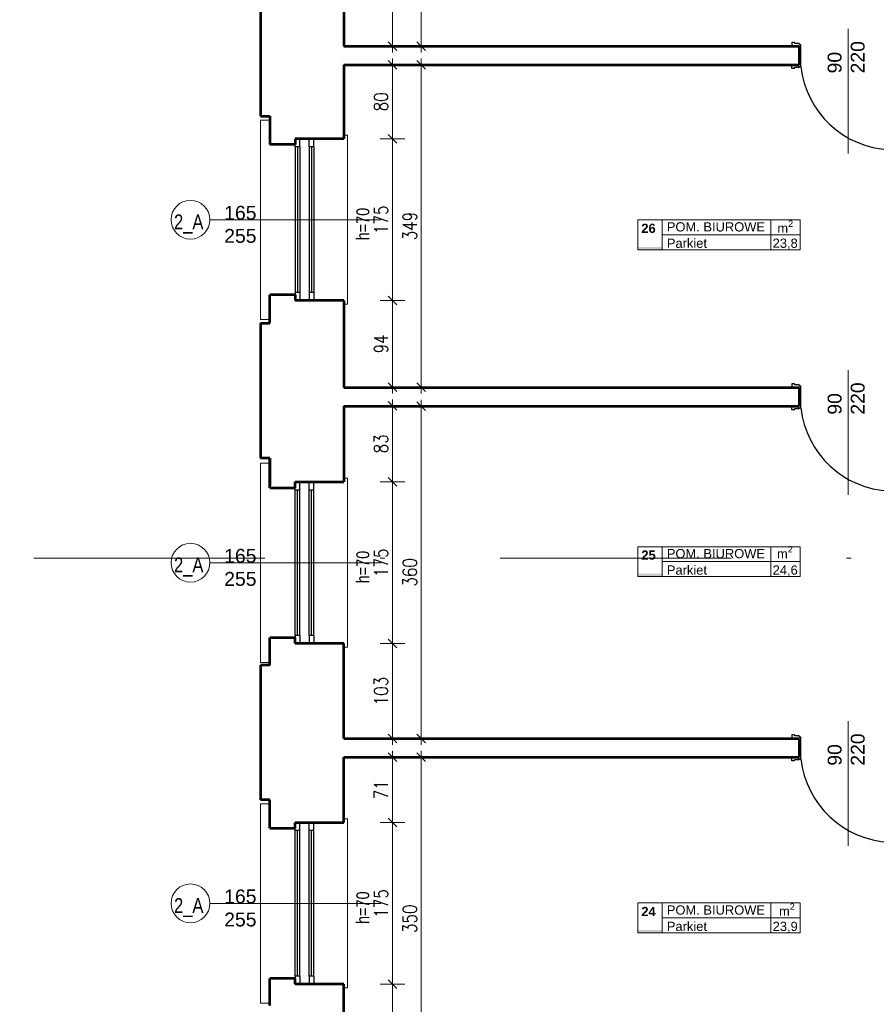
# Model space of a CAD drawing. Header units: millimetres. Extents: x 56977 to 67992, y 30187 to 42235.
# Tile 53 of 130: x 58585 to 59512, y 35843 to 36909. Entities that reach past the tile are written whole.
import ezdxf

# ---------------------------------------------------------------- set-up
doc = ezdxf.new("R2010")
doc.units = ezdxf.units.MM
doc.header["$MEASUREMENT"] = 0
doc.linetypes.add('DASHDOT', pattern=[1.01, 0.5, -0.25, 0.01, -0.25])
doc.layers.get('0').update_dxf_attribs({"lineweight": 13})
doc.layers.get('DEFPOINTS').update_dxf_attribs({"lineweight": 13})
doc.layers.add('AI-OKNA', color=4, linetype='Continuous')
for name, color, linetype, lineweight in [('AI-OPISY', 3, 'Continuous', 13), ('AI_MURY', 40, 'Continuous', 53), ('AI_WIDOK', 8, 'Continuous', 13), ('Lines', 7, 'Continuous', 13), ('OPISY TABELKI', 30, 'Continuous', 13), ('wymiary', 8, 'Continuous', 13)]:
    doc.layers.add(name, color=color, linetype=linetype, lineweight=lineweight)
doc.styles.add('GENERATED_STYLE_2', font='txt.shx')
doc.styles.get("Standard").update_dxf_attribs({"font": 'txt.shx'})
doc.styles.add('Style-ROMANS', font='ROMANS.shx')
doc.styles.add('WYMIAROWY-08', font='ROMANS.shx', dxfattribs={"width": 0.8})
doc.dimstyles.new('DYBY', dxfattribs={"dimscale": 100, "dimtxt": 0.15, "dimasz": 0.05, "dimexe": 0.05, "dimexo": 0.1, "dimgap": 0.05, "dimtad": 1, "dimdec": 0, "dimdsep": 46, "dimlunit": 5, "dimtxsty": 'WYMIAROWY-08', "dimblk": 'M_STRZ', "dimcen": 0.1, "dimse1": 1, "dimse2": 1, "dimclrd": 7, "dimclre": 7, "dimclrt": 1, "dimadec": 0, "dimazin": 0, "dimtfac": 1, "dimtdec": 0, "dimtmove": 2, "dimatfit": 3, "dimldrblk": 'M_STRZ', "dimfxl": 0, "dimtolj": 1, "dimarcsym": 0})

# ---------------------------------------------------------------- blocks, each defined once
blk = doc.blocks.new('M_STRZ')
for p, q in [((0, 2.66), (0, 0)), ((-1.33, 0), (1.33, 0)), ((-0.94, -0.94), (0.94, 0.94)), ((0, 0), (0, -2.66))]:
    blk.add_line(p, q)
blk = doc.blocks.new('*U532')
at = {"layer": 'DEFPOINTS', "color": 0}
for p in [(58935.5, 36860.1), (58935.5, 36779.8), (58988.4, 36779.8)]:
    blk.add_point(p, dxfattribs=at)
at = {"layer": 'wymiary', "color": 7, "lineweight": -2}
blk.add_line((58988.4, 36855.1), (58988.4, 36784.8), dxfattribs=at)
at = {"layer": 'wymiary', "color": 7, "lineweight": -2, "xscale": 5, "yscale": 5, "zscale": 5}
for p, rotation in [((58988.4, 36860.1), 90), ((58988.4, 36779.8), 270)]:
    blk.add_blockref('M_STRZ', p, dxfattribs=dict(at, rotation=rotation))
at = {"layer": 'wymiary', "color": 1, "insert": (58975.9, 36819.9), "char_height": 15, "attachment_point": 5, "rotation": 90, "style": 'WYMIAROWY-08'}
blk.add_mtext('80', dxfattribs=at)
blk = doc.blocks.new('*D2065')
at = {"layer": 'DEFPOINTS'}
for p in [(58935.5, 36860.1), (58975.9, 36830.6), (58935.5, 36779.8), (58988.4, 36779.8)]:
    blk.add_point(p, dxfattribs=at)
at = {"layer": 'wymiary', "color": 7}
blk.add_blockref('*U532', (0, 0), dxfattribs=at)
blk = doc.blocks.new('*U533')
at = {"layer": 'DEFPOINTS', "color": 0}
for p in [(58935.5, 36779.8), (58935.5, 36604.8), (58988.4, 36604.8)]:
    blk.add_point(p, dxfattribs=at)
at = {"layer": 'wymiary', "color": 7, "lineweight": -2}
blk.add_line((58988.4, 36774.8), (58988.4, 36609.8), dxfattribs=at)
at = {"layer": 'wymiary', "color": 7, "lineweight": -2, "xscale": 5, "yscale": 5, "zscale": 5}
for p, rotation in [((58988.4, 36779.8), 90), ((58988.4, 36604.8), 270)]:
    blk.add_blockref('M_STRZ', p, dxfattribs=dict(at, rotation=rotation))
at = {"layer": 'wymiary', "color": 1, "insert": (58975.9, 36692.3), "char_height": 15, "attachment_point": 5, "rotation": 90, "style": 'WYMIAROWY-08'}
blk.add_mtext('175', dxfattribs=at)
blk = doc.blocks.new('*D2066')
at = {"layer": 'DEFPOINTS'}
for p in [(58935.5, 36779.8), (58975.9, 36707.8), (58935.5, 36604.8), (58988.4, 36604.8)]:
    blk.add_point(p, dxfattribs=at)
at = {"layer": 'wymiary', "color": 7}
blk.add_blockref('*U533', (0, 0), dxfattribs=at)
blk = doc.blocks.new('*U534')
at = {"layer": 'DEFPOINTS', "color": 0}
for p in [(58935.5, 36604.8), (58935.5, 36511), (58988.4, 36511)]:
    blk.add_point(p, dxfattribs=at)
at = {"layer": 'wymiary', "color": 7, "lineweight": -2}
blk.add_line((58988.4, 36599.8), (58988.4, 36516), dxfattribs=at)
at = {"layer": 'wymiary', "color": 7, "lineweight": -2, "xscale": 5, "yscale": 5, "zscale": 5}
for p, rotation in [((58988.4, 36604.8), 90), ((58988.4, 36511), 270)]:
    blk.add_blockref('M_STRZ', p, dxfattribs=dict(at, rotation=rotation))
at = {"layer": 'wymiary', "color": 1, "insert": (58975.9, 36557.9), "char_height": 15, "attachment_point": 5, "rotation": 90, "style": 'WYMIAROWY-08'}
blk.add_mtext('94', dxfattribs=at)
blk = doc.blocks.new('*D2067')
at = {"layer": 'DEFPOINTS'}
for p in [(58935.5, 36604.8), (58975.9, 36568.5), (58935.5, 36511), (58988.4, 36511)]:
    blk.add_point(p, dxfattribs=at)
at = {"layer": 'wymiary', "color": 7}
blk.add_blockref('*U534', (0, 0), dxfattribs=at)
blk = doc.blocks.new('*U535')
at = {"layer": 'DEFPOINTS', "color": 0}
for p in [(58935.5, 36491), (58935.5, 36408.5), (58988.4, 36408.5)]:
    blk.add_point(p, dxfattribs=at)
at = {"layer": 'wymiary', "color": 7, "lineweight": -2}
blk.add_line((58988.4, 36486), (58988.4, 36413.5), dxfattribs=at)
at = {"layer": 'wymiary', "color": 7, "lineweight": -2, "xscale": 5, "yscale": 5, "zscale": 5}
for p, rotation in [((58988.4, 36491), 90), ((58988.4, 36408.5), 270)]:
    blk.add_blockref('M_STRZ', p, dxfattribs=dict(at, rotation=rotation))
at = {"layer": 'wymiary', "color": 1, "insert": (58975.9, 36449.7), "char_height": 15, "attachment_point": 5, "rotation": 90, "style": 'WYMIAROWY-08'}
blk.add_mtext('83', dxfattribs=at)
blk = doc.blocks.new('*D2068')
at = {"layer": 'DEFPOINTS'}
for p in [(58935.5, 36491), (58975.9, 36460.3), (58935.5, 36408.5), (58988.4, 36408.5)]:
    blk.add_point(p, dxfattribs=at)
at = {"layer": 'wymiary', "color": 7}
blk.add_blockref('*U535', (0, 0), dxfattribs=at)
blk = doc.blocks.new('*U536')
at = {"layer": 'DEFPOINTS', "color": 0}
for p in [(58935.5, 36408.5), (58935.5, 36233.5), (58988.4, 36233.5)]:
    blk.add_point(p, dxfattribs=at)
at = {"layer": 'wymiary', "color": 7, "lineweight": -2}
blk.add_line((58988.4, 36403.5), (58988.4, 36238.5), dxfattribs=at)
at = {"layer": 'wymiary', "color": 7, "lineweight": -2, "xscale": 5, "yscale": 5, "zscale": 5}
for p, rotation in [((58988.4, 36408.5), 90), ((58988.4, 36233.5), 270)]:
    blk.add_blockref('M_STRZ', p, dxfattribs=dict(at, rotation=rotation))
at = {"layer": 'wymiary', "color": 1, "insert": (58975.9, 36321), "char_height": 15, "attachment_point": 5, "rotation": 90, "style": 'WYMIAROWY-08'}
blk.add_mtext('175', dxfattribs=at)
blk = doc.blocks.new('*D2069')
at = {"layer": 'DEFPOINTS'}
for p in [(58935.5, 36408.5), (58975.9, 36336.5), (58935.5, 36233.5), (58988.4, 36233.5)]:
    blk.add_point(p, dxfattribs=at)
at = {"layer": 'wymiary', "color": 7}
blk.add_blockref('*U536', (0, 0), dxfattribs=at)
blk = doc.blocks.new('*U537')
at = {"layer": 'DEFPOINTS', "color": 0}
for p in [(58935.5, 36110.6), (58935.5, 36039.8), (58988.4, 36039.8)]:
    blk.add_point(p, dxfattribs=at)
at = {"layer": 'wymiary', "color": 7, "lineweight": -2}
blk.add_line((58988.4, 36105.6), (58988.4, 36044.8), dxfattribs=at)
at = {"layer": 'wymiary', "color": 7, "lineweight": -2, "xscale": 5, "yscale": 5, "zscale": 5}
for p, rotation in [((58988.4, 36110.6), 90), ((58988.4, 36039.8), 270)]:
    blk.add_blockref('M_STRZ', p, dxfattribs=dict(at, rotation=rotation))
at = {"layer": 'wymiary', "color": 1, "insert": (58975.9, 36075.2), "char_height": 15, "attachment_point": 5, "rotation": 90, "style": 'WYMIAROWY-08'}
blk.add_mtext('71', dxfattribs=at)
blk = doc.blocks.new('*D2070')
at = {"layer": 'DEFPOINTS'}
for p in [(58935.5, 36110.6), (58975.9, 36085.8), (58935.5, 36039.8), (58988.4, 36039.8)]:
    blk.add_point(p, dxfattribs=at)
at = {"layer": 'wymiary', "color": 7}
blk.add_blockref('*U537', (0, 0), dxfattribs=at)
blk = doc.blocks.new('*U538')
at = {"layer": 'DEFPOINTS', "color": 0}
for p in [(58935.5, 36039.8), (58935.5, 35864.8), (58988.4, 35864.8)]:
    blk.add_point(p, dxfattribs=at)
at = {"layer": 'wymiary', "color": 7, "lineweight": -2}
blk.add_line((58988.4, 36034.8), (58988.4, 35869.8), dxfattribs=at)
at = {"layer": 'wymiary', "color": 7, "lineweight": -2, "xscale": 5, "yscale": 5, "zscale": 5}
for p, rotation in [((58988.4, 36039.8), 90), ((58988.4, 35864.8), 270)]:
    blk.add_blockref('M_STRZ', p, dxfattribs=dict(at, rotation=rotation))
at = {"layer": 'wymiary', "color": 1, "insert": (58975.9, 35952.3), "char_height": 15, "attachment_point": 5, "rotation": 90, "style": 'WYMIAROWY-08'}
blk.add_mtext('175', dxfattribs=at)
blk = doc.blocks.new('*D2071')
at = {"layer": 'DEFPOINTS'}
for p in [(58935.5, 36039.8), (58975.9, 35967.8), (58935.5, 35864.8), (58988.4, 35864.8)]:
    blk.add_point(p, dxfattribs=at)
at = {"layer": 'wymiary', "color": 7}
blk.add_blockref('*U538', (0, 0), dxfattribs=at)
blk = doc.blocks.new('*U539')
at = {"layer": 'DEFPOINTS', "color": 0}
for p in [(58935.5, 35864.8), (58935.5, 35760.6), (58988.4, 35760.6)]:
    blk.add_point(p, dxfattribs=at)
at = {"layer": 'wymiary', "color": 7, "lineweight": -2}
blk.add_line((58988.4, 35859.8), (58988.4, 35765.6), dxfattribs=at)
at = {"layer": 'wymiary', "color": 7, "lineweight": -2, "xscale": 5, "yscale": 5, "zscale": 5}
for p, rotation in [((58988.4, 35864.8), 90), ((58988.4, 35760.6), 270)]:
    blk.add_blockref('M_STRZ', p, dxfattribs=dict(at, rotation=rotation))
at = {"layer": 'wymiary', "color": 1, "insert": (58975.9, 35812.7), "char_height": 15, "attachment_point": 5, "rotation": 90, "style": 'WYMIAROWY-08'}
blk.add_mtext('104', dxfattribs=at)
blk = doc.blocks.new('*D2072')
at = {"layer": 'DEFPOINTS'}
for p in [(58935.5, 35864.8), (58975.9, 35828.2), (58935.5, 35760.6), (58988.4, 35760.6)]:
    blk.add_point(p, dxfattribs=at)
at = {"layer": 'wymiary', "color": 7}
blk.add_blockref('*U539', (0, 0), dxfattribs=at)
blk = doc.blocks.new('*U555')
at = {"layer": 'DEFPOINTS', "color": 0}
for p in [(58935.5, 36860.1), (58935.5, 36511), (59019.5, 36511)]:
    blk.add_point(p, dxfattribs=at)
at = {"layer": 'wymiary', "color": 7, "lineweight": -2}
blk.add_line((59019.5, 36855.1), (59019.5, 36516), dxfattribs=at)
at = {"layer": 'wymiary', "color": 7, "lineweight": -2, "xscale": 5, "yscale": 5, "zscale": 5}
for p, rotation in [((59019.5, 36860.1), 90), ((59019.5, 36511), 270)]:
    blk.add_blockref('M_STRZ', p, dxfattribs=dict(at, rotation=rotation))
at = {"layer": 'wymiary', "color": 1, "insert": (59007, 36685.5), "char_height": 15, "attachment_point": 5, "rotation": 90, "style": 'WYMIAROWY-08'}
blk.add_mtext('349', dxfattribs=at)
blk = doc.blocks.new('*D2088')
at = {"layer": 'DEFPOINTS'}
for p in [(58935.5, 36860.1), (59007, 36701.8), (58935.5, 36511), (59019.5, 36511)]:
    blk.add_point(p, dxfattribs=at)
at = {"layer": 'wymiary', "color": 7}
blk.add_blockref('*U555', (0, 0), dxfattribs=at)
blk = doc.blocks.new('*U556')
at = {"layer": 'DEFPOINTS', "color": 0}
for p in [(58935.5, 36110.6), (58935.5, 35760.6), (59019.5, 35760.6)]:
    blk.add_point(p, dxfattribs=at)
at = {"layer": 'wymiary', "color": 7, "lineweight": -2}
blk.add_line((59019.5, 36105.6), (59019.5, 35765.6), dxfattribs=at)
at = {"layer": 'wymiary', "color": 7, "lineweight": -2, "xscale": 5, "yscale": 5, "zscale": 5}
for p, rotation in [((59019.5, 36110.6), 90), ((59019.5, 35760.6), 270)]:
    blk.add_blockref('M_STRZ', p, dxfattribs=dict(at, rotation=rotation))
at = {"layer": 'wymiary', "color": 1, "insert": (59007, 35935.6), "char_height": 15, "attachment_point": 5, "rotation": 90, "style": 'WYMIAROWY-08'}
blk.add_mtext('350', dxfattribs=at)
blk = doc.blocks.new('*D2089')
at = {"layer": 'DEFPOINTS'}
for p in [(58935.5, 36110.6), (59007, 35952), (58935.5, 35760.6), (59019.5, 35760.6)]:
    blk.add_point(p, dxfattribs=at)
at = {"layer": 'wymiary', "color": 7}
blk.add_blockref('*U556', (0, 0), dxfattribs=at)
blk = doc.blocks.new('*U1379')
at = {"layer": 'DEFPOINTS', "color": 0}
for p in [(58935.5, 36233.5), (58935.5, 36130.6), (58988.4, 36130.6)]:
    blk.add_point(p, dxfattribs=at)
at = {"layer": 'wymiary', "color": 7, "lineweight": -2}
blk.add_line((58988.4, 36228.5), (58988.4, 36135.6), dxfattribs=at)
at = {"layer": 'wymiary', "color": 7, "lineweight": -2, "xscale": 5, "yscale": 5, "zscale": 5}
for p, rotation in [((58988.4, 36233.5), 90), ((58988.4, 36130.6), 270)]:
    blk.add_blockref('M_STRZ', p, dxfattribs=dict(at, rotation=rotation))
at = {"layer": 'wymiary', "color": 1, "insert": (58975.9, 36182.1), "char_height": 15, "attachment_point": 5, "rotation": 90, "style": 'WYMIAROWY-08'}
blk.add_mtext('103', dxfattribs=at)
blk = doc.blocks.new('*D2910')
at = {"layer": 'DEFPOINTS'}
for p in [(58935.5, 36233.5), (58975.9, 36197.5), (58935.5, 36130.6), (58988.4, 36130.6)]:
    blk.add_point(p, dxfattribs=at)
at = {"layer": 'wymiary', "color": 7}
blk.add_blockref('*U1379', (0, 0), dxfattribs=at)
blk = doc.blocks.new('*U1380')
at = {"layer": 'DEFPOINTS', "color": 0}
for p in [(58935.5, 36490.6), (58935.5, 36130.6), (59019.5, 36130.6)]:
    blk.add_point(p, dxfattribs=at)
at = {"layer": 'wymiary', "color": 7, "lineweight": -2}
blk.add_line((59019.5, 36485.6), (59019.5, 36135.6), dxfattribs=at)
at = {"layer": 'wymiary', "color": 7, "lineweight": -2, "xscale": 5, "yscale": 5, "zscale": 5}
for p, rotation in [((59019.5, 36490.6), 90), ((59019.5, 36130.6), 270)]:
    blk.add_blockref('M_STRZ', p, dxfattribs=dict(at, rotation=rotation))
at = {"layer": 'wymiary', "color": 1, "insert": (59007, 36310.6), "char_height": 15, "attachment_point": 5, "rotation": 90, "style": 'WYMIAROWY-08'}
blk.add_mtext('360', dxfattribs=at)
blk = doc.blocks.new('*D2911')
at = {"layer": 'DEFPOINTS'}
for p in [(58935.5, 36490.6), (59007, 36327), (58935.5, 36130.6), (59019.5, 36130.6)]:
    blk.add_point(p, dxfattribs=at)
at = {"layer": 'wymiary', "color": 7}
blk.add_blockref('*U1380', (0, 0), dxfattribs=at)
blk = doc.blocks.new('*U1381')
at = {"layer": 'DEFPOINTS', "color": 0}
for p in [(58935.5, 36974.8), (58935.5, 36880.1), (58988.4, 36880.1)]:
    blk.add_point(p, dxfattribs=at)
at = {"layer": 'wymiary', "color": 7, "lineweight": -2}
blk.add_line((58988.4, 36969.8), (58988.4, 36885.1), dxfattribs=at)
at = {"layer": 'wymiary', "color": 7, "lineweight": -2, "xscale": 5, "yscale": 5, "zscale": 5}
for p, rotation in [((58988.4, 36974.8), 90), ((58988.4, 36880.1), 270)]:
    blk.add_blockref('M_STRZ', p, dxfattribs=dict(at, rotation=rotation))
at = {"layer": 'wymiary', "color": 1, "insert": (58975.9, 36927.4), "char_height": 15, "attachment_point": 5, "rotation": 90, "style": 'WYMIAROWY-08'}
blk.add_mtext('95', dxfattribs=at)
blk = doc.blocks.new('*D2912')
at = {"layer": 'DEFPOINTS'}
for p in [(58935.5, 36974.8), (58975.9, 36938.1), (58935.5, 36880.1), (58988.4, 36880.1)]:
    blk.add_point(p, dxfattribs=at)
at = {"layer": 'wymiary', "color": 7}
blk.add_blockref('*U1381', (0, 0), dxfattribs=at)
blk = doc.blocks.new('*U1382')
at = {"layer": 'DEFPOINTS', "color": 0}
for p in [(58935.5, 37239.1), (58935.5, 36880.1), (59019.5, 36880.1)]:
    blk.add_point(p, dxfattribs=at)
at = {"layer": 'wymiary', "color": 7, "lineweight": -2}
blk.add_line((59019.5, 37234.1), (59019.5, 36885.1), dxfattribs=at)
at = {"layer": 'wymiary', "color": 7, "lineweight": -2, "xscale": 5, "yscale": 5, "zscale": 5}
for p, rotation in [((59019.5, 37239.1), 90), ((59019.5, 36880.1), 270)]:
    blk.add_blockref('M_STRZ', p, dxfattribs=dict(at, rotation=rotation))
at = {"layer": 'wymiary', "color": 1, "insert": (59007, 37059.6), "char_height": 15, "attachment_point": 5, "rotation": 90, "style": 'WYMIAROWY-08'}
blk.add_mtext('359', dxfattribs=at)
blk = doc.blocks.new('*D2913')
at = {"layer": 'DEFPOINTS'}
for p in [(58935.5, 37239.1), (59007, 37075.9), (58935.5, 36880.1), (59019.5, 36880.1)]:
    blk.add_point(p, dxfattribs=at)
at = {"layer": 'wymiary', "color": 7}
blk.add_blockref('*U1382', (0, 0), dxfattribs=at)

msp = doc.modelspace()

# ---------------------------------------------------------------- hatches: boundary and pattern name
at = {"layer": 'OPISY TABELKI', "extrusion": (0, 0, -1)}
for points in [[(-59280.4, 36659.9), (-59280.4, 36662.9), (-59254.1, 36662.9), (-59254.1, 36659.9)], [(-59280.4, 36306.2), (-59280.4, 36309.1), (-59254.1, 36309.1), (-59254.1, 36306.2)], [(-59280.4, 35920.4), (-59280.4, 35923.4), (-59254.1, 35923.4), (-59254.1, 35920.4)]]:
    msp.add_hatch(color=256, dxfattribs=at).paths.add_polyline_path(points, flags=16)

# ---------------------------------------------------------------- linework, layer by layer
at = {"layer": 'AI-OKNA'}
for p, q in [((59420.6, 36884.1), (59420.6, 36880.1)), ((59423.6, 36884.1), (59420.6, 36884.1)), ((59423.6, 36884.1), (59423.6, 36883.1)), ((59428.6, 36883.1), (59423.6, 36883.1)), ((59428.6, 36883.1), (59428.6, 36882.1)), ((59428.6, 36882.1), (59430.6, 36882.1)), ((59428.6, 36880.1), (59428.6, 36860.1)), ((59428.6, 36880.1), (59428.6, 36860.1)), ((59430.6, 36858.1), (59430.6, 36882.1)), ((59420.6, 36856.1), (59420.6, 36860.1)), ((59423.6, 36856.1), (59420.6, 36856.1)), ((59428.6, 36857.1), (59423.6, 36857.1)), ((59423.6, 36856.1), (59423.6, 36857.1)), ((59428.6, 36858.1), (59430.6, 36858.1)), ((59428.6, 36857.1), (59428.6, 36858.1)), ((58883, 36771.1), (58883, 36773.6)), ((58888, 36771.1), (58883, 36771.1)), ((58883, 36771.1), (58883, 36613.6)), ((58885.5, 36771.1), (58885.5, 36613.6)), ((58888, 36771.1), (58888, 36779.8)), ((58888, 36771.1), (58888, 36613.6)), ((58898, 36771.1), (58898, 36779.8)), ((58903, 36771.1), (58898, 36771.1)), ((58898, 36771.1), (58898, 36613.6)), ((58900.5, 36771.1), (58900.5, 36613.6)), ((58903, 36771.1), (58903, 36779.8)), ((58903, 36771.1), (58903, 36613.6)), ((58888, 36613.6), (58883, 36613.6)), ((58883, 36613.6), (58883, 36611.1)), ((58888, 36613.6), (58888, 36604.8)), ((58898, 36613.6), (58898, 36604.8)), ((58903, 36613.6), (58898, 36613.6)), ((58903, 36613.6), (58903, 36604.8)), ((59420.6, 36514.6), (59420.6, 36510.6)), ((59423.6, 36514.6), (59420.6, 36514.6)), ((59423.6, 36514.6), (59423.6, 36513.6)), ((59428.6, 36513.6), (59423.6, 36513.6)), ((59428.6, 36513.6), (59428.6, 36512.6)), ((59428.6, 36512.6), (59430.6, 36512.6)), ((59428.6, 36510.6), (59428.6, 36490.6)), ((59428.6, 36510.6), (59428.6, 36490.6)), ((59430.6, 36488.6), (59430.6, 36512.6)), ((59420.6, 36486.6), (59420.6, 36490.6)), ((59423.6, 36486.6), (59420.6, 36486.6)), ((59428.6, 36487.6), (59423.6, 36487.6)), ((59423.6, 36486.6), (59423.6, 36487.6)), ((59428.6, 36488.6), (59430.6, 36488.6)), ((59428.6, 36487.6), (59428.6, 36488.6)), ((58888, 36399.7), (58888, 36408.5)), ((58898, 36399.7), (58898, 36408.5)), ((58903, 36399.7), (58903, 36408.5)), ((58883, 36399.7), (58883, 36402.2)), ((58888, 36399.7), (58883, 36399.7)), ((58883, 36242.2), (58883, 36399.7)), ((58885.5, 36242.2), (58885.5, 36399.7)), ((58888, 36242.2), (58888, 36399.7)), ((58903, 36399.7), (58898, 36399.7)), ((58898, 36242.2), (58898, 36399.7)), ((58900.5, 36242.2), (58900.5, 36399.7)), ((58903, 36242.2), (58903, 36399.7)), ((58888, 36242.2), (58883, 36242.2)), ((58883, 36242.2), (58883, 36239.7)), ((58888, 36242.2), (58888, 36233.5)), ((58898, 36242.2), (58898, 36233.5)), ((58903, 36242.2), (58898, 36242.2)), ((58903, 36242.2), (58903, 36233.5)), ((59420.6, 36134.6), (59420.6, 36130.6)), ((59423.6, 36134.6), (59420.6, 36134.6)), ((59423.6, 36134.6), (59423.6, 36133.6)), ((59428.6, 36133.6), (59423.6, 36133.6)), ((59428.6, 36133.6), (59428.6, 36132.6)), ((59428.6, 36132.6), (59430.6, 36132.6)), ((59430.6, 36108.6), (59430.6, 36132.6)), ((59428.6, 36130.6), (59428.6, 36110.6)), ((59428.6, 36130.6), (59428.6, 36110.6)), ((59420.6, 36106.6), (59420.6, 36110.6)), ((59423.6, 36106.6), (59420.6, 36106.6)), ((59428.6, 36107.6), (59423.6, 36107.6)), ((59423.6, 36106.6), (59423.6, 36107.6)), ((59428.6, 36108.6), (59430.6, 36108.6)), ((59428.6, 36107.6), (59428.6, 36108.6)), ((58888, 36031.1), (58888, 36039.8)), ((58898, 36031.1), (58898, 36039.8)), ((58903, 36031.1), (58903, 36039.8)), ((58883, 36031.1), (58883, 36033.6)), ((58888, 36031.1), (58883, 36031.1)), ((58883, 35873.6), (58883, 36031.1)), ((58885.5, 35873.6), (58885.5, 36031.1)), ((58888, 35873.6), (58888, 36031.1)), ((58903, 36031.1), (58898, 36031.1)), ((58898, 35873.6), (58898, 36031.1)), ((58900.5, 35873.6), (58900.5, 36031.1)), ((58903, 35873.6), (58903, 36031.1)), ((58888, 35873.6), (58883, 35873.6)), ((58883, 35873.6), (58883, 35871.1)), ((58888, 35873.6), (58888, 35864.8)), ((58898, 35873.6), (58898, 35864.8)), ((58903, 35873.6), (58898, 35873.6)), ((58903, 35873.6), (58903, 35864.8))]:
    msp.add_line(p, q, dxfattribs=at)
for centre in [(59531.2, 36869.2), (59531.2, 36499.7), (59531.2, 36119.7)]:
    msp.add_arc(centre, 101.2, 186.3007, 267.3945, dxfattribs=at)
at = {"layer": 'AI-OPISY'}
for p, q in [((59481.6, 36898.9), (59481.6, 36764)), ((58790.5, 36692.3), (58975.6, 36692.3)), ((59481.6, 36529.4), (59481.6, 36394.5)), ((58790.5, 36321), (58975.6, 36321)), ((59481.6, 36149.4), (59481.6, 36014.5)), ((58790.5, 35952.3), (58975.6, 35952.3))]:
    msp.add_line(p, q, dxfattribs=at)
for centre in [(58769.5, 36692.3), (58769.5, 36321), (58769.5, 35952.3)]:
    msp.add_circle(centre, 21, dxfattribs=at)
at = {"layer": 'AI_MURY'}
for p, q in [((58935.5, 36974.8), (58935.5, 36880.1)), ((58845.5, 36950.3), (58845.5, 36804.3)), ((58935.5, 36880.1), (59428.6, 36880.1)), ((59428.6, 36880.1), (59428.6, 36860.1)), ((59428.6, 36880.1), (59428.6, 36860.1)), ((59428.6, 36880.1), (59428.6, 36860.1)), ((58935.5, 36860.1), (58935.5, 36779.8)), ((58935.5, 36860.1), (59428.6, 36860.1)), ((58845.5, 36804.3), (58855.5, 36804.3)), ((58855.5, 36804.3), (58855.5, 36773.6)), ((58883, 36773.6), (58855.5, 36773.6)), ((58935.5, 36779.8), (58883, 36779.8)), ((58883, 36779.8), (58883, 36773.6)), ((58883, 36611.1), (58855.5, 36611.1)), ((58855.5, 36580.3), (58855.5, 36611.1)), ((58883, 36611.1), (58883, 36604.8)), ((58935.5, 36604.8), (58883, 36604.8)), ((58935.5, 36604.8), (58935.5, 36510.6)), ((58845.5, 36580.3), (58845.5, 36434.3)), ((58845.5, 36580.3), (58855.5, 36580.3)), ((58935.5, 36510.6), (59428.6, 36510.6)), ((59428.6, 36510.6), (59428.6, 36490.6)), ((59428.6, 36510.6), (59428.6, 36490.6)), ((59428.6, 36510.6), (59428.6, 36490.6)), ((58935.5, 36490.6), (58935.5, 36408.5)), ((58935.5, 36490.6), (59428.6, 36490.6)), ((58855.5, 36434.3), (58845.5, 36434.3)), ((58855.5, 36434.3), (58855.5, 36404.8)), ((58855.5, 36402.2), (58855.5, 36433)), ((58883, 36402.2), (58883, 36408.5)), ((58883, 36408.5), (58935.5, 36408.5)), ((58855.5, 36402.2), (58883, 36402.2)), ((58855.5, 36210.3), (58855.5, 36239.8)), ((58883, 36239.7), (58855.5, 36239.7)), ((58855.5, 36210.3), (58855.5, 36239.7)), ((58883, 36233.5), (58883, 36239.7)), ((58935.5, 36233.5), (58883, 36233.5)), ((58935.5, 36130.6), (58935.5, 36233.5)), ((58845.5, 36210.3), (58845.5, 36064.3)), ((58855.5, 36210.3), (58845.5, 36210.3)), ((58855.5, 36210.3), (58845.5, 36210.3)), ((58935.5, 36130.6), (59428.6, 36130.6)), ((59428.6, 36130.6), (59428.6, 36110.6)), ((59428.6, 36130.6), (59428.6, 36110.6)), ((59428.6, 36130.6), (59428.6, 36110.6)), ((58935.5, 36039.8), (58935.5, 36110.6)), ((58935.5, 36110.6), (59428.6, 36110.6)), ((58855.5, 36064.3), (58845.5, 36064.3)), ((58855.5, 36033.6), (58855.5, 36064.3)), ((58883, 36033.6), (58883, 36039.8)), ((58883, 36039.8), (58935.5, 36039.8)), ((58855.5, 36033.6), (58883, 36033.6)), ((58883, 35871.1), (58855.5, 35871.1)), ((58855.5, 35841.6), (58855.5, 35871.1)), ((58883, 35864.8), (58883, 35871.1)), ((58935.5, 35864.8), (58883, 35864.8)), ((58935.5, 35760.6), (58935.5, 35864.8))]:
    msp.add_line(p, q, dxfattribs=at)
at = {"layer": 'AI_WIDOK', "color": 251, "linetype": 'DASHDOT', "ltscale": 500}
msp.add_line((67940, 36326.1), (56977, 36326.1), dxfattribs=at)
at = {"layer": 'Lines', "color": 251, "linetype": 'Continuous'}
for p, q in [((58845.5, 36800.2), (58845.5, 36584.4)), ((58845.5, 36800.2), (58855.5, 36800.2)), ((58935.5, 36783.8), (58939.5, 36783.8)), ((58939.5, 36783.8), (58939.5, 36600.8)), ((58935.5, 36600.8), (58939.5, 36600.8)), ((58845.5, 36584.4), (58855.5, 36584.4)), ((58845.5, 36428.9), (58845.5, 36213.1)), ((58845.5, 36213.1), (58845.5, 36428.9)), ((58845.5, 36428.9), (58855.5, 36428.9)), ((58935.5, 36412.5), (58939.5, 36412.5)), ((58939.5, 36229.5), (58939.5, 36412.5)), ((58935.5, 36229.5), (58939.5, 36229.5)), ((58845.5, 36213.1), (58855.5, 36213.1)), ((58845.5, 36060.2), (58845.5, 35844.4)), ((58845.5, 35844.4), (58845.5, 36060.2)), ((58845.5, 36060.2), (58855.5, 36060.2)), ((58935.5, 36043.8), (58939.5, 36043.8)), ((58939.5, 35860.8), (58939.5, 36043.8)), ((58935.5, 35860.8), (58939.5, 35860.8)), ((58845.5, 35844.4), (58855.5, 35844.4))]:
    msp.add_line(p, q, dxfattribs=at)
at = {"layer": 'OPISY TABELKI'}
for p, q in [((59254.1, 36692.2), (59429.8, 36692.2)), ((59254.1, 36692.2), (59254.1, 36659.9)), ((59280.4, 36692.2), (59280.4, 36659.9)), ((59398, 36692.2), (59398, 36659.9)), ((59429.8, 36692.2), (59429.8, 36659.9)), ((59280.4, 36676.1), (59429.8, 36676.1)), ((59254.1, 36659.9), (59429.8, 36659.9)), ((59254.1, 36338.4), (59429.8, 36338.4)), ((59254.1, 36338.4), (59254.1, 36306.2)), ((59280.4, 36338.4), (59280.4, 36306.2)), ((59398, 36338.4), (59398, 36306.2)), ((59429.8, 36338.4), (59429.8, 36306.2)), ((59280.4, 36322.3), (59429.8, 36322.3)), ((59254.1, 36306.2), (59429.8, 36306.2)), ((59254.1, 35952.7), (59429.8, 35952.7)), ((59254.1, 35952.7), (59254.1, 35920.4)), ((59280.4, 35952.7), (59280.4, 35920.4)), ((59398, 35952.7), (59398, 35920.4)), ((59429.8, 35952.7), (59429.8, 35920.4)), ((59280.4, 35936.5), (59429.8, 35936.5)), ((59254.1, 35920.4), (59429.8, 35920.4))]:
    msp.add_line(p, q, dxfattribs=at)

# ---------------------------------------------------------------- texts
at = {"layer": 'AI-OPISY', "char_height": 15, "width": 45.29, "attachment_point": 1, "rotation": 90}
for insert in [(59459.6, 36850.7), (59459.6, 36481.3), (59459.6, 36101.3)]:
    msp.add_mtext('\\fArial|b0|i0|c238|p39;90\\P220', dxfattribs=dict(at, insert=insert))
at = {"layer": 'AI-OPISY', "char_height": 15, "width": 45.29, "attachment_point": 8}
for insert in [(58823.5, 36667.1), (58823.5, 36295.8), (58823.5, 35927.1)]:
    msp.add_mtext('\\fArial|b0|i0|c238|p39;165\\P255', dxfattribs=dict(at, insert=insert))
at = {"layer": 'AI-OPISY', "char_height": 14, "attachment_point": 7, "rotation": 90, "line_spacing_factor": 0.722892, "style": 'WYMIAROWY-08'}
for insert in [(58963.3, 36670), (58963.3, 36298.7), (58963.3, 35930)]:
    msp.add_mtext('\\fArial|b0|i0|c238|p39;h=70', dxfattribs=dict(at, insert=insert))
at = {"layer": 'AI-OPISY', "char_height": 16, "width": 20.64, "attachment_point": 7, "style": 'WYMIAROWY-08'}
for insert in [(58751.7, 36677.4), (58751.7, 36306.1), (58751.7, 35937.4)]:
    msp.add_mtext('\\fArial|b0|i0|c238|p39;2_A', dxfattribs=dict(at, insert=insert))
at = {"layer": 'OPISY TABELKI', "color": 7, "char_height": 10, "width": 168.659, "attachment_point": 1, "style": 'GENERATED_STYLE_2'}
for s, insert in [('\\fArial|b1|i0|c238|p39;26', (59257.8, 36688)), ('\\fArial|b0|i0|c238|p39;POM. BIUROWE       ', (59285.4, 36689.6)), ('\\A1;\\fArial|b0|i0|c238|p39;m\\H7.000000;\\S2^  ;', (59405.1, 36691.6)), ('\\fArial|b0|i0|c238|p39;Parkiet          ', (59285.4, 36671.9)), ('\\fArial|b0|i0|c238|p39;23,8     ', (59400, 36671.9)), ('\\fArial|b1|i0|c238|p39;25', (59257.8, 36334.3)), ('\\fArial|b0|i0|c238|p39;POM. BIUROWE       ', (59285.4, 36335.9)), ('\\A1;\\fArial|b0|i0|c238|p39;m\\H7.000000;\\S2^  ;', (59404.7, 36339.1)), ('\\fArial|b0|i0|c238|p39;Parkiet          ', (59285.4, 36318.1)), ('\\fArial|b0|i0|c238|p39;24,6         ', (59400, 36318.1)), ('\\fArial|b0|i0|c238|p39;POM. BIUROWE       ', (59285.4, 35950.1)), ('\\A1;\\fArial|b0|i0|c238|p39;m\\H7.000000;\\S2^  ;', (59406.9, 35952.3)), ('\\fArial|b1|i0|c238|p39;24', (59257.8, 35948.5)), ('\\fArial|b0|i0|c238|p39;Parkiet          ', (59285.4, 35932.4)), ('\\fArial|b0|i0|c238|p39;23,9         ', (59400, 35932.4))]:
    msp.add_mtext(s, dxfattribs=dict(at, insert=insert))

# ---------------------------------------------------------------- dimensions: what is measured, and where the dimension line sits
at = {"layer": 'wymiary', "color": 7}
for base, p1, p2, picture, middle in [((59019.5, 36880.1), (58935.5, 37239.1), (58935.5, 36880.1), '*D2913', (59007, 37075.9)), ((58988.4, 36880.1), (58935.5, 36974.8), (58935.5, 36880.1), '*D2912', (58975.9, 36938.1)), ((58988.4, 36779.8), (58935.5, 36860.1), (58935.5, 36779.8), '*D2065', (58975.9, 36830.6)), ((59019.5, 36511), (58935.5, 36860.1), (58935.5, 36511), '*D2088', (59007, 36701.8)), ((58988.4, 36604.8), (58935.5, 36779.8), (58935.5, 36604.8), '*D2066', (58975.9, 36707.8)), ((58988.4, 36511), (58935.5, 36604.8), (58935.5, 36511), '*D2067', (58975.9, 36568.5)), ((58988.4041, 36408.4976), (58935.5353, 36490.9527), (58935.5353, 36408.4976), '*D2068', (58975.9041, 36460.3465)), ((59019.5, 36130.6), (58935.5, 36490.6), (58935.5, 36130.6), '*D2911', (59007, 36327)), ((58988.4, 36233.5), (58935.5, 36408.5), (58935.5, 36233.5), '*D2069', (58975.9, 36336.5)), ((58988.4, 36130.6), (58935.5, 36233.5), (58935.5, 36130.6), '*D2910', (58975.9, 36197.5)), ((58988.4, 36039.8), (58935.5, 36110.6), (58935.5, 36039.8), '*D2070', (58975.9, 36085.8)), ((59019.5, 35760.6), (58935.5, 36110.6), (58935.5, 35760.6), '*D2089', (59007, 35952)), ((58988.4, 35864.8), (58935.5, 36039.8), (58935.5, 35864.8), '*D2071', (58975.9, 35967.8)), ((58988.4, 35760.6), (58935.5, 35864.8), (58935.5, 35760.6), '*D2072', (58975.9, 35828.2))]:
    dim = msp.add_linear_dim(base=base, p1=p1, p2=p2, angle=270, dimstyle='DYBY', override={"dimtad": 0, "dimtxsty": 'Style-ROMANS', "dimcen": 0.001, "dimclrd": 0, "dimclre": 0}, dxfattribs=at)
    dim.commit()
    dim.dimension.update_dxf_attribs({"geometry": picture, "text_midpoint": middle, "dimtype": 128})

doc.saveas('drawing.dxf')
